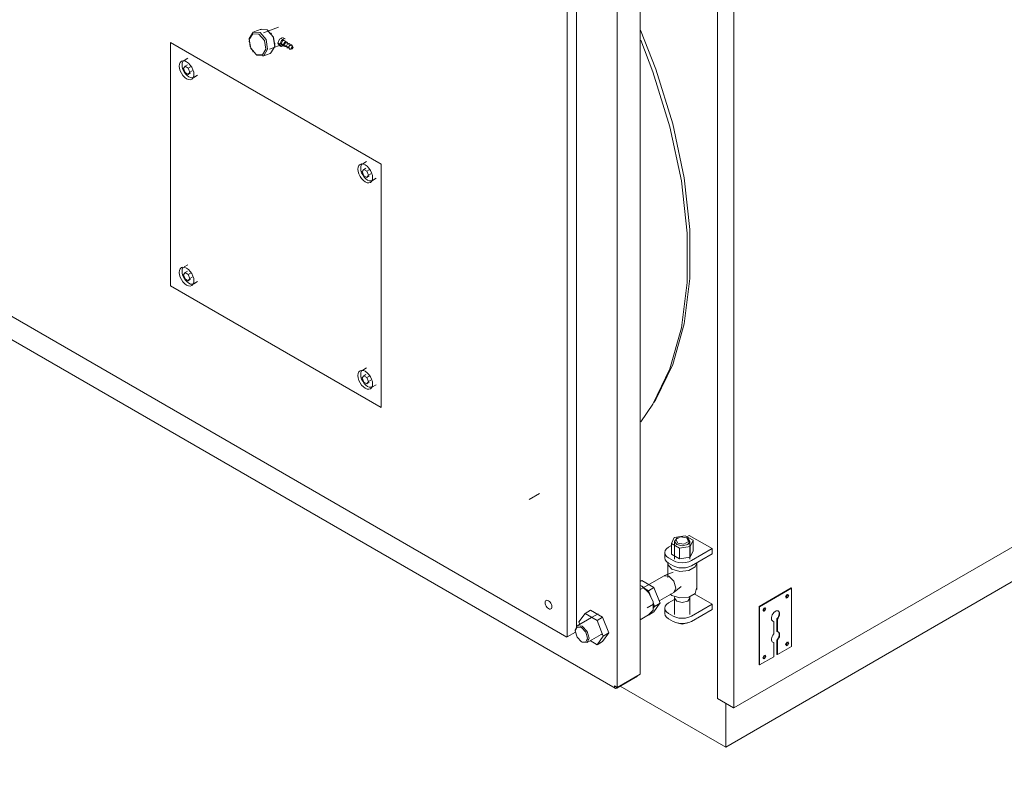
# Model space of a CAD drawing. Header units: metres. Extents: x -54598 to 1827199, y -329446 to -256744.
# Tile 256 of 256: x 202553 to 204073, y -304034 to -302870. Entities that reach past the tile are written whole.
import ezdxf

# ---------------------------------------------------------------- set-up
doc = ezdxf.new("R2010")
doc.units = ezdxf.units.M
doc.layers.add('M-EQPM', color=7, linetype='Continuous', lineweight=20)
doc.styles.add('ISO_1.0', font='isocpeur.ttf')

# ---------------------------------------------------------------- blocks, each defined once
blk = doc.blocks.new('PREXTHERM RSW 1890 - PREXTHERM RSW 1890-566327-aks33')
at = {"layer": 'M-EQPM'}
for p, q in [((25760.3, -7634.1), (25760.3, -8888.3)), ((25785.7, -8902.3), (25785.7, -7649.5)), ((25641, -8850.7), (25641, -7721.5)), ((25605.6, -7741.9), (25605.6, -8871.1)), ((25528.6, -8792.9), (25528.6, -7763.8)), ((25542.7, -7814.2), (25542.7, -8780)), ((25056, -7855.1), (25044.8, -7859.3)), ((25054.7, -7855.7), (25065.4, -7856.3)), ((25083, -7852), (25059.6, -7860.7)), ((25071.8, -7862.2), (25071.2, -7861.5)), ((25088.8, -7870.9), (25086.6, -7869.6)), ((25093, -7870.1), (25090.2, -7868.4)), ((25094.8, -7874.4), (25091.6, -7872.5)), ((24916.2, -8251.4), (24916.2, -7875.8)), ((24916.2, -7875.8), (25241.5, -8063.6)), ((25241.5, -8063.6), (24916.2, -7875.8)), ((24916.2, -7875.8), (24916.2, -8251.4)), ((25037.5, -7874), (25037.5, -7875)), ((25049.4, -7895.5), (25040.3, -7885.1)), ((25069.1, -7885.9), (25091.1, -7877.7)), ((25077.3, -7877.8), (25077.3, -7876.9)), ((25084.4, -7880.6), (25082, -7877.1)), ((25082.6, -7876.6), (25084.8, -7877.8)), ((25083.4, -7880.3), (25086.2, -7881.9)), ((25089.6, -7879.3), (25086.8, -7877.6)), ((25087.6, -7879.5), (25090.8, -7881.3)), ((25092.8, -7881.1), (25090, -7879.5)), ((25093.9, -7881.7), (25091, -7880.1)), ((25091.7, -7881.5), (25093, -7881.3)), ((25092.5, -7882.1), (25096.6, -7882.2)), ((25093.9, -7881), (25093.3, -7881.2)), ((25097.2, -7883.6), (25094.4, -7882)), ((25095.9, -7876.3), (25095.4, -7875.1)), ((25095.6, -7876.3), (25096.1, -7877.1)), ((25095.9, -7884), (25099.9, -7884.1)), ((25098.5, -7878.9), (25096.4, -7875.5)), ((25100.6, -7885.6), (25097.8, -7883.9)), ((25099.3, -7886), (25103.1, -7886)), ((25101.8, -7880.8), (25099.7, -7877.4)), ((25105, -7882.7), (25103.1, -7879.4)), ((24942.9, -7900.2), (24937, -7903.6)), ((25043, -7889.7), (25043.6, -7890.4)), ((25058.8, -7896.7), (25070, -7892.6)), ((24938.5, -7912.3), (24936.1, -7915.8)), ((24936.1, -7915.8), (24938.5, -7922.1)), ((24942.1, -7910.3), (24938.5, -7912.3)), ((24943.4, -7915.2), (24938.5, -7912.3)), ((24943.4, -7915.2), (24948, -7912.6)), ((24945.9, -7921.5), (24943.4, -7915.2)), ((24938.5, -7922.1), (24943.4, -7925)), ((24943.4, -7925), (24945.9, -7921.5)), ((24947, -7922.9), (24943.4, -7925)), ((24949.4, -7919.4), (24945.9, -7921.5)), ((24952, -7929.6), (24957.9, -7926.2)), ((25773.2, -8963), (27538.2, -7944)), ((25218.7, -8059.4), (25212.8, -8062.8)), ((25214.3, -8071.6), (25217.8, -8069.5)), ((25241.5, -8063.6), (25241.5, -8439.2)), ((25241.5, -8439.2), (25241.5, -8063.6)), ((25214.3, -8071.6), (25211.8, -8075)), ((25211.8, -8075), (25214.3, -8081.4)), ((25219.2, -8074.4), (25214.3, -8071.6)), ((25214.3, -8081.4), (25219.2, -8084.2)), ((25222.7, -8072.3), (25219.2, -8074.4)), ((25221.6, -8080.7), (25219.2, -8074.4)), ((25219.2, -8084.2), (25221.6, -8080.7)), ((25222.7, -8082.1), (25219.2, -8084.2)), ((25225.2, -8078.7), (25221.6, -8080.7)), ((25227.8, -8088.8), (25233.7, -8085.4)), ((24942.9, -8218.7), (24937, -8222.1)), ((24938.5, -8230.8), (24936.1, -8234.3)), ((24936.1, -8234.3), (24938.5, -8240.6)), ((24942.1, -8228.7), (24938.5, -8230.8)), ((24943.4, -8233.6), (24938.5, -8230.8)), ((24948, -8231), (24943.4, -8233.6)), ((24945.9, -8239.9), (24943.4, -8233.6)), ((24949.4, -8237.9), (24945.9, -8239.9)), ((25241.5, -8439.2), (24916.2, -8251.4)), ((24916.2, -8251.4), (25241.5, -8439.2)), ((24938.5, -8240.6), (24943.4, -8243.4)), ((24943.4, -8243.4), (24945.9, -8239.9)), ((24943.4, -8243.4), (24947, -8241.4)), ((24952, -8248), (24957.9, -8244.6)), ((24629.7, -8274.6), (25528, -8793.2)), ((24585.6, -8285.1), (25602.4, -8872.2)), ((25218.7, -8377.9), (25212.8, -8381.3)), ((25217.8, -8388), (25214.3, -8390)), ((25785.6, -8902.7), (26677.2, -8387.9)), ((25214.3, -8390), (25211.8, -8393.5)), ((25211.8, -8393.5), (25214.3, -8399.8)), ((25219.2, -8392.8), (25214.3, -8390)), ((25214.3, -8399.8), (25219.2, -8402.6)), ((25223.7, -8390.2), (25219.2, -8392.8)), ((25221.6, -8399.1), (25219.2, -8392.8)), ((25219.2, -8402.6), (25221.6, -8399.1)), ((25222.7, -8400.6), (25219.2, -8402.6)), ((25225.2, -8397.1), (25221.6, -8399.1)), ((25227.8, -8407.3), (25233.7, -8403.9)), ((25469.6, -8581.2), (25485.9, -8571.7)), ((25693.8, -8639.5), (25689.3, -8649.1)), ((25710.5, -8636.9), (25693.8, -8639.5)), ((25694.1, -8645.7), (25694.1, -8673)), ((25699, -8640), (25697.6, -8640.8)), ((25707.7, -8638.9), (25706.1, -8638.8)), ((25722.8, -8644), (25710.5, -8636.9)), ((25716.7, -8636.4), (25713.1, -8638.4)), ((25714.5, -8640.8), (25713.1, -8640)), ((25752, -8656.8), (25716.7, -8636.4)), ((25718, -8673), (25718, -8645.7)), ((25718.3, -8653.6), (25722.8, -8644)), ((25722.8, -8660.3), (25722.8, -8644)), ((25679, -8662.9), (25679, -8671.1)), ((25689.3, -8652.1), (25684.8, -8654.7)), ((25689.3, -8649.1), (25701.6, -8656.2)), ((25689.3, -8665.5), (25689.3, -8649.1)), ((25701.6, -8656.2), (25718.3, -8653.6)), ((25701.6, -8672.6), (25701.6, -8656.2)), ((25718.3, -8670), (25718.3, -8653.6)), ((25722.8, -8660.3), (25718.3, -8670)), ((25720.2, -8675.1), (25752, -8656.8)), ((25752, -8664.9), (25752, -8656.8)), ((25684.8, -8671.1), (25691.9, -8675.1)), ((25701.6, -8672.6), (25689.3, -8665.5)), ((25718.3, -8670), (25701.6, -8672.6)), ((25752, -8664.9), (25720.2, -8683.3)), ((25691.9, -8693.2), (25678.6, -8698.2)), ((25683.6, -8679.2), (25683.6, -8701.5)), ((25691.9, -8683.3), (25684.8, -8679.2)), ((25728.6, -8720), (25728.6, -8679.2)), ((25677.9, -8698.6), (25641, -8719.8)), ((25641, -8707.6), (25643.6, -8706.1)), ((25643.6, -8706.1), (25662.4, -8716.9)), ((25685.4, -8699.3), (25677.9, -8698.6)), ((25640.8, -8713.3), (25643.9, -8714.7)), ((25644.5, -8715.1), (25643.9, -8714.7)), ((25653.9, -8721.8), (25647.2, -8717.9)), ((25653.9, -8721.8), (25662.4, -8716.9)), ((25658.5, -8733.7), (25653.9, -8721.8)), ((25662.4, -8716.9), (25671.8, -8741.1)), ((25693.6, -8724.1), (25704.5, -8715.1)), ((25824.6, -8746.1), (25874.1, -8717.5)), ((25874.8, -8717.9), (25825.3, -8746.5)), ((25874.1, -8717.5), (25874.8, -8717.9)), ((25874.8, -8807.7), (25874.8, -8717.9)), ((25671.4, -8737), (25692.9, -8724.6)), ((25694.2, -8735.1), (25684.8, -8740.5)), ((25687.4, -8727.2), (25690.1, -8729.2)), ((25694.4, -8730.5), (25694.2, -8732.7)), ((25694.2, -8733.1), (25694.2, -8758.7)), ((25694.2, -8733.1), (25697.6, -8738)), ((25717.9, -8732.7), (25717.7, -8730.8)), ((25718, -8758.7), (25718, -8733.1)), ((25752, -8742.5), (25724.7, -8726.7)), ((25866.3, -8732.7), (25866.9, -8733.1)), ((25869.9, -8727.9), (25869.3, -8727.5)), ((25556, -8756.7), (25564.4, -8751.8)), ((25564.4, -8751.8), (25583.2, -8762.6)), ((25652.1, -8748.2), (25661.8, -8742.5)), ((25653.9, -8759.4), (25662.4, -8754.5)), ((25663.3, -8746), (25661, -8740)), ((25661.7, -8748.3), (25663.3, -8746)), ((25661.9, -8746), (25661.9, -8745.2)), ((25671.7, -8741.2), (25662.4, -8754.5)), ((25663.3, -8746), (25671.8, -8741.1)), ((25679, -8748.6), (25679, -8756.8)), ((25720.2, -8760.9), (25752, -8742.5)), ((25752, -8750.7), (25720.2, -8769)), ((25752, -8750.7), (25752, -8742.5)), ((25824.6, -8835.9), (25824.6, -8746.1)), ((25825.3, -8746.5), (25824.6, -8746.1)), ((25825.3, -8746.5), (25825.3, -8836.3)), ((25830.9, -8753.2), (25831.5, -8753.5)), ((25834.5, -8748.3), (25833.9, -8748)), ((25565.9, -8763.2), (25544.1, -8775.8)), ((25556, -8756.7), (25546.6, -8770)), ((25574.7, -8767.5), (25556, -8756.7)), ((25576.1, -8757.4), (25565.9, -8763.2)), ((25574.7, -8767.5), (25583.2, -8762.6)), ((25584.1, -8791.7), (25574.7, -8767.5)), ((25583.2, -8762.6), (25592.6, -8786.8)), ((25641, -8766.6), (25656.6, -8757.6)), ((25684.8, -8756.8), (25691.9, -8760.9)), ((25691.9, -8769), (25684.8, -8765)), ((25847.3, -8788.5), (25847.3, -8769)), ((25852.2, -8784.8), (25852.2, -8765.3)), ((25852.2, -8765.3), (25852.9, -8765.7)), ((25852.9, -8765.7), (25852.9, -8785.2)), ((25540.9, -8782.7), (25540.9, -8783.9)), ((25546.6, -8770), (25548, -8773.8)), ((25549, -8776.3), (25549.8, -8778.4)), ((25852.2, -8784.8), (25852.9, -8785.2)), ((25528, -8793.2), (25528, -8792.5)), ((25528, -8792.5), (25528.6, -8792.9)), ((25528.6, -8792.9), (25541.4, -8785.5)), ((25559.1, -8801.8), (25580.9, -8789.2)), ((25559.5, -8796.3), (25561.1, -8797.2)), ((25563.8, -8798.8), (25574.7, -8805.1)), ((25574.7, -8805.1), (25584.1, -8791.7)), ((25574.7, -8805.1), (25583.2, -8800.2)), ((25580.9, -8789.2), (25582.6, -8788.2)), ((25592.6, -8786.8), (25583.2, -8800.2)), ((25584.1, -8791.7), (25592.6, -8786.8)), ((25852.2, -8820), (25852.2, -8798)), ((25852.2, -8798), (25852.9, -8798.4)), ((25852.9, -8798.4), (25852.9, -8820.4)), ((25550.5, -8800.5), (25551.6, -8801.1)), ((25847.3, -8823.6), (25847.3, -8801.6)), ((25852.9, -8820.4), (25874.8, -8807.7)), ((25866.3, -8806.2), (25866.9, -8806.6)), ((25869.9, -8801.4), (25869.3, -8801)), ((25825.3, -8836.3), (25847.3, -8823.6)), ((25830.9, -8826.6), (25831.5, -8827)), ((25834.5, -8821.8), (25833.9, -8821.4)), ((25852.2, -8820), (25852.9, -8820.4)), ((25824.6, -8835.9), (25825.3, -8836.3)), ((25636.8, -8853.5), (25604.9, -8871.9)), ((25605.6, -8871.1), (25641, -8850.7)), ((25601.4, -8869.9), (25601.4, -8868.6)), ((25601.4, -8868.6), (25605.6, -8871.1)), ((25610.2, -8868.9), (25773.2, -8963)), ((25760.3, -8888.3), (25785.2, -8902.7)), ((25773.2, -8895.8), (25773.2, -8963))]:
    blk.add_line(p, q, dxfattribs=at)
for points in [[(25065.4, -7856.3, 0), (25074.7, -7867.2, 0), (25077.1, -7882, 0), (25071.2, -7892, 0), (25070, -7892.6, 0)], [(25066.6, -7857.6, 0), (25074.9, -7867.4, 0), (25077.1, -7880.7, 0)], [(25641.8, -7856.7, 0), (25665.3, -7917.1, 0), (25691.4, -8001.5, 0), (25709.1, -8084.5, 0), (25718, -8164.5, 0), (25718, -8240.2, 0), (25709.1, -8309.9, 0), (25691.4, -8372.5, 0), (25665.3, -8426.8, 0), (25662.4, -8431.5, 0)], [(25039.1, -7882.3, 0), (25037.7, -7869.8, 0), (25043.6, -7859.9, 0), (25054.3, -7860.5, 0)], [(25048.2, -7894.3, 0), (25039.9, -7884.5, 0), (25037.7, -7871.2, 0), (25043, -7862.2, 0), (25052.6, -7862.8, 0)], [(25052.6, -7862.8, 0), (25061, -7872.6, 0), (25063.2, -7885.9, 0), (25057.9, -7894.9, 0), (25048.2, -7894.3, 0)], [(25054.3, -7860.5, 0), (25063.6, -7871.4, 0), (25066, -7886.2, 0), (25060.1, -7896.2, 0), (25049.4, -7895.5, 0)], [(25082, -7877.1, 0), (25084.4, -7870.9, 0), (25089.2, -7868.1, 0)], [(25084.8, -7878.8, 0), (25087.2, -7872.6, 0), (25092, -7869.8, 0)], [(25086.8, -7877.6, 0), (25089.6, -7872.7, 0), (25091.6, -7872.5, 0)], [(25641.9, -7872, 0), (25660.8, -7921.1, 0), (25687, -8006, 0), (25704.8, -8089.5, 0), (25713.8, -8170, 0), (25713.8, -8246.1, 0), (25704.8, -8316.3, 0), (25687, -8379.2, 0), (25660.8, -8433.9, 0), (25641.9, -8461.2, 0)], [(25091.2, -7880.3, 0), (25087.2, -7882.2, 0), (25084.8, -7878.8, 0)], [(25090, -7879.5, 0), (25092.8, -7874.6, 0), (25094.8, -7874.4, 0)], [(25091, -7880.1, 0), (25093.9, -7875.2, 0), (25096.4, -7875.5, 0)], [(25094.4, -7882, 0), (25097.2, -7877.1, 0), (25099.7, -7877.4, 0)], [(25097.8, -7883.9, 0), (25100.6, -7879, 0), (25103.1, -7879.4, 0)], [(25102.3, -7885, 0), (25103.8, -7882.5, 0), (25105.2, -7883.3, 0)], [(25105.2, -7883.3, 0), (25103.8, -7885.8, 0), (25102.3, -7885, 0)], [(24929.7, -7912.1, 0), (24930, -7909, 0), (24931.2, -7906.5, 0), (24933, -7904.8, 0), (24935.3, -7904.1, 0), (24938, -7904.3, 0), (24941, -7905.6, 0), (24943.9, -7907.7, 0), (24946.6, -7910.6, 0), (24949, -7914, 0), (24950.8, -7917.8, 0), (24951.9, -7921.6, 0), (24952.3, -7925.2, 0)], [(24952.3, -7925.2, 0), (24951.9, -7928.3, 0), (24950.8, -7930.8, 0), (24949, -7932.5, 0), (24946.6, -7933.2, 0), (24943.9, -7933, 0), (24941, -7931.7, 0), (24938, -7929.6, 0), (24935.3, -7926.7, 0), (24933, -7923.3, 0), (24931.2, -7919.5, 0), (24930, -7915.7, 0), (24929.7, -7912.1, 0)], [(24935.3, -7905.2, 0), (24934.3, -7907.5, 0), (24933.9, -7910.5, 0)], [(24933.9, -7910.5, 0), (24934.3, -7913.9, 0), (24935.3, -7917.4, 0), (24937, -7920.9, 0), (24939.2, -7924.2, 0), (24941.8, -7926.9, 0), (24944.5, -7928.9, 0), (24947.2, -7930, 0), (24949.8, -7930.3, 0), (24951.3, -7930, 0)], [(25205.4, -8071.3, 0), (25205.8, -8068.2, 0), (25206.9, -8065.7, 0), (25208.7, -8064, 0), (25211.1, -8063.3, 0), (25213.8, -8063.6, 0), (25216.7, -8064.8, 0), (25219.7, -8066.9, 0), (25222.4, -8069.8, 0), (25224.7, -8073.3, 0), (25226.5, -8077, 0), (25227.7, -8080.8, 0), (25228.1, -8084.4, 0)], [(25212.2, -8063.2, 0), (25211.1, -8064.4, 0), (25210, -8066.7, 0), (25209.7, -8069.7, 0)], [(25209.7, -8069.7, 0), (25210, -8073.1, 0), (25211.1, -8076.7, 0), (25212.8, -8080.2, 0), (25215, -8083.4, 0), (25217.5, -8086.1, 0), (25220.3, -8088.1, 0), (25223, -8089.2, 0), (25225.6, -8089.5, 0), (25227.2, -8089.1, 0)], [(25228.1, -8084.4, 0), (25227.7, -8087.6, 0), (25226.5, -8090.1, 0), (25224.7, -8091.7, 0), (25222.4, -8092.5, 0), (25219.7, -8092.2, 0), (25216.7, -8090.9, 0), (25213.8, -8088.8, 0), (25211.1, -8085.9, 0), (25208.7, -8082.5, 0), (25206.9, -8078.7, 0), (25205.8, -8074.9, 0), (25205.4, -8071.3, 0)], [(24929.7, -8230.6, 0), (24930, -8227.4, 0), (24931.2, -8224.9, 0), (24933, -8223.2, 0), (24935.3, -8222.5, 0), (24938, -8222.8, 0), (24941, -8224, 0), (24943.9, -8226.2, 0), (24946.6, -8229, 0), (24949, -8232.5, 0), (24950.8, -8236.2, 0), (24951.9, -8240, 0), (24952.3, -8243.6, 0)], [(24952.3, -8243.6, 0), (24951.9, -8246.8, 0), (24950.8, -8249.3, 0), (24949, -8250.9, 0), (24946.6, -8251.7, 0), (24943.9, -8251.4, 0), (24941, -8250.2, 0), (24938, -8248, 0), (24935.3, -8245.1, 0), (24933, -8241.7, 0), (24931.2, -8238, 0), (24930, -8234.2, 0), (24929.7, -8230.6, 0)], [(24935.3, -8223.6, 0), (24934.3, -8226, 0), (24933.9, -8228.9, 0)], [(24933.9, -8228.9, 0), (24934.3, -8232.3, 0), (24935.3, -8235.9, 0), (24937, -8239.4, 0), (24939.2, -8242.6, 0), (24941.8, -8245.3, 0), (24944.5, -8247.3, 0), (24947.2, -8248.5, 0), (24949.8, -8248.7, 0), (24951.3, -8248.4, 0)], [(25205.4, -8389.8, 0), (25205.8, -8386.6, 0), (25206.9, -8384.1, 0), (25208.7, -8382.4, 0), (25211.1, -8381.7, 0), (25213.8, -8382, 0), (25216.7, -8383.2, 0), (25219.7, -8385.4, 0), (25222.4, -8388.3, 0), (25224.7, -8391.7, 0), (25226.5, -8395.4, 0), (25227.7, -8399.2, 0), (25228.1, -8402.8, 0)], [(25228.1, -8402.8, 0), (25227.7, -8406, 0), (25226.5, -8408.5, 0), (25224.7, -8410.2, 0), (25222.4, -8410.9, 0), (25219.7, -8410.6, 0), (25216.7, -8409.4, 0), (25213.8, -8407.2, 0), (25211.1, -8404.4, 0), (25208.7, -8400.9, 0), (25206.9, -8397.2, 0), (25205.8, -8393.4, 0), (25205.4, -8389.8, 0)], [(25211.1, -8382.8, 0), (25210, -8385.2, 0), (25209.7, -8388.1, 0)], [(25209.7, -8388.1, 0), (25210, -8391.5, 0), (25211.1, -8395.1, 0), (25212.8, -8398.6, 0), (25215, -8401.8, 0), (25217.5, -8404.5, 0), (25220.3, -8406.5, 0), (25223, -8407.7, 0), (25225.6, -8407.9, 0), (25227, -8407.6, 0)], [(25697.6, -8640.8, 0), (25694.1, -8645.7, 0), (25697.6, -8650.6, 0)], [(25713.1, -8640, 0), (25703.5, -8638.5, 0), (25696.4, -8642.6, 0), (25699, -8648.2, 0)], [(25697.6, -8650.6, 0), (25706.1, -8652.6, 0), (25714.5, -8650.6, 0), (25718, -8645.7, 0), (25714.5, -8640.8, 0)], [(25699, -8648.2, 0), (25708.6, -8649.7, 0), (25715.7, -8645.6, 0), (25713.1, -8640, 0)], [(25684.8, -8654.7, 0), (25681.7, -8657.1, 0), (25679.7, -8659.9, 0), (25679, -8662.9, 0), (25679.7, -8665.9, 0), (25681.7, -8668.7, 0), (25684.8, -8671.1, 0)], [(25684.8, -8679.2, 0), (25681.7, -8676.8, 0), (25679.7, -8674, 0), (25679, -8671.1, 0)], [(25691.9, -8675.1, 0), (25696.1, -8677, 0), (25700.9, -8678.1, 0), (25706.1, -8678.5, 0), (25711.2, -8678.1, 0), (25716.1, -8677, 0), (25720.2, -8675.1, 0)], [(25683.6, -8679.2, 0), (25683.8, -8681.3, 0), (25690.1, -8688.4, 0)], [(25690.1, -8688.4, 0), (25702.5, -8692.1, 0), (25716.3, -8690.8, 0), (25726.1, -8685.1, 0), (25728.6, -8679.2, 0)], [(25720.2, -8683.3, 0), (25716.1, -8685.1, 0), (25711.2, -8686.3, 0), (25706.1, -8686.7, 0), (25700.9, -8686.3, 0), (25696.1, -8685.1, 0), (25691.9, -8683.3, 0)], [(25692.9, -8724.6, 0), (25696, -8717.7, 0), (25692.9, -8707.2, 0), (25685.4, -8699.3, 0)], [(25643.9, -8714.7, 0), (25654.5, -8724.8, 0), (25661, -8739, 0), (25661, -8751.9, 0), (25654.5, -8758.5, 0)], [(25644.5, -8715.1, 0), (25654.7, -8724.8, 0), (25661, -8738.5, 0), (25661, -8750.9, 0)], [(25690.1, -8729.2, 0), (25702.5, -8732.9, 0), (25716.3, -8731.6, 0), (25726.1, -8725.9, 0), (25728.3, -8718, 0)], [(25494.3, -8740.3, 0), (25494.5, -8738.8, 0), (25495, -8737.6, 0), (25495.8, -8736.8, 0), (25496.9, -8736.5, 0), (25498.2, -8736.6, 0), (25499.6, -8737.2, 0), (25501, -8738.2, 0), (25502.2, -8739.5, 0), (25503.3, -8741.2, 0), (25504.2, -8742.9, 0), (25504.7, -8744.7, 0), (25504.9, -8746.4, 0)], [(25697.6, -8738, 0), (25706.1, -8740, 0), (25714.5, -8738, 0), (25718, -8733.1, 0)], [(25867.8, -8732.6, 0), (25865.6, -8731.4, 0), (25867.8, -8727.7, 0)], [(25868.4, -8732.9, 0), (25866.3, -8731.7, 0), (25868.4, -8728, 0)], [(25867.8, -8727.7, 0), (25869.9, -8728.9, 0), (25867.8, -8732.6, 0)], [(25868.4, -8728, 0), (25870.5, -8729.3, 0), (25868.4, -8732.9, 0)], [(25504.9, -8746.4, 0), (25504.7, -8747.9, 0), (25504.2, -8749, 0), (25503.3, -8749.8, 0), (25502.2, -8750.2, 0), (25501, -8750, 0), (25499.6, -8749.4, 0), (25498.2, -8748.4, 0), (25496.9, -8747.1, 0), (25495.8, -8745.5, 0), (25495, -8743.7, 0), (25494.5, -8741.9, 0), (25494.3, -8740.3, 0)], [(25684.8, -8740.5, 0), (25681.7, -8742.9, 0), (25679.7, -8745.6, 0), (25679, -8748.6, 0), (25679.7, -8751.6, 0), (25681.7, -8754.4, 0), (25684.8, -8756.8, 0)], [(25832.4, -8753, 0), (25830.3, -8751.8, 0), (25832.4, -8748.1, 0)], [(25833, -8753.4, 0), (25830.9, -8752.1, 0), (25833, -8748.5, 0)], [(25832.4, -8748.1, 0), (25834.5, -8749.3, 0), (25832.4, -8753, 0)], [(25833, -8748.5, 0), (25835.1, -8749.7, 0), (25833, -8753.4, 0)], [(25847.3, -8769, 0), (25845.9, -8768.7, 0), (25844.8, -8767.9, 0), (25844.1, -8766.7, 0), (25843.8, -8765.1, 0), (25843.8, -8763.2, 0), (25844.3, -8761.1, 0), (25845.1, -8759, 0), (25846.3, -8757, 0), (25847.7, -8755.3, 0), (25849.3, -8753.9, 0), (25850.9, -8753, 0), (25852.5, -8752.6, 0), (25853.9, -8752.7, 0), (25855.1, -8753.3, 0), (25855.9, -8754.4, 0), (25856.4, -8755.9, 0), (25856.4, -8757.8, 0), (25856.1, -8759.8, 0), (25855.3, -8761.9, 0), (25854.3, -8763.9, 0), (25852.9, -8765.7, 0)], [(25852.2, -8765.3, 0), (25853.6, -8763.5, 0), (25854.6, -8761.5, 0), (25855.4, -8759.4, 0), (25855.7, -8757.3, 0), (25855.7, -8755.5, 0), (25855.2, -8754, 0), (25854.3, -8752.9, 0)], [(25684.8, -8765, 0), (25681.7, -8762.6, 0), (25679.7, -8759.8, 0), (25679, -8756.8, 0)], [(25691.9, -8760.9, 0), (25696.1, -8762.7, 0), (25700.9, -8763.9, 0), (25706.1, -8764.3, 0), (25711.2, -8763.9, 0), (25716.1, -8762.7, 0), (25720.2, -8760.9, 0)], [(25720.2, -8769, 0), (25716.1, -8770.9, 0), (25711.2, -8772, 0), (25706.1, -8772.4, 0), (25700.9, -8772, 0), (25696.1, -8770.9, 0), (25691.9, -8769, 0)], [(25540.9, -8782.7, 0), (25544.1, -8775.8, 0), (25551.6, -8776.6, 0)], [(25550.5, -8800.5, 0), (25543.7, -8793.3, 0), (25540.9, -8783.9, 0), (25543.7, -8777.8, 0), (25550.5, -8778.4, 0)], [(25550.5, -8778.4, 0), (25557.2, -8785.6, 0), (25560, -8795, 0), (25557.2, -8801.1, 0), (25550.5, -8800.5, 0)], [(25551.6, -8776.6, 0), (25559.1, -8784.5, 0), (25562.2, -8795, 0), (25559.1, -8801.8, 0), (25551.6, -8801.1, 0)], [(25697.6, -8771.4, 0), (25706.1, -8773.5, 0), (25714.5, -8771.4, 0)], [(25847.3, -8801.6, 0), (25846, -8801.4, 0), (25844.9, -8800.7, 0), (25844.2, -8799.5, 0), (25843.8, -8798, 0), (25843.8, -8796.2, 0), (25844.2, -8794.2, 0), (25844.9, -8792.2, 0), (25846, -8790.2, 0), (25847.3, -8788.5, 0)], [(25852.2, -8798, 0), (25853.5, -8796.2, 0), (25854.6, -8794.3, 0), (25855.3, -8792.2, 0), (25855.7, -8790.3, 0), (25855.7, -8788.5, 0), (25855.3, -8786.9, 0), (25854.6, -8785.8, 0)], [(25852.9, -8785.2, 0), (25854.2, -8785.4, 0), (25855.3, -8786.2, 0), (25856, -8787.3, 0), (25856.4, -8788.9, 0), (25856.4, -8790.7, 0), (25856, -8792.7, 0), (25855.3, -8794.7, 0), (25854.2, -8796.6, 0), (25852.9, -8798.4, 0)], [(25867.8, -8806.1, 0), (25865.6, -8804.9, 0), (25867.8, -8801.2, 0)], [(25868.4, -8806.4, 0), (25866.3, -8805.2, 0), (25868.4, -8801.5, 0)], [(25867.8, -8801.2, 0), (25869.9, -8802.4, 0), (25867.8, -8806.1, 0)], [(25868.4, -8801.5, 0), (25870.5, -8802.8, 0), (25868.4, -8806.4, 0)], [(25832.4, -8826.5, 0), (25830.3, -8825.3, 0), (25832.4, -8821.6, 0)], [(25833, -8826.8, 0), (25830.9, -8825.6, 0), (25833, -8821.9, 0)], [(25832.4, -8821.6, 0), (25834.5, -8822.8, 0), (25832.4, -8826.5, 0)], [(25833, -8821.9, 0), (25835.1, -8823.2, 0), (25833, -8826.8, 0)], [(25604.9, -8871.9, 0), (25604, -8872.3, 0), (25603.2, -8872.4, 0), (25602.4, -8872.2, 0), (25601.9, -8871.6, 0), (25601.5, -8870.9, 0), (25601.4, -8869.9, 0)], [(25785.2, -8902.7, 0), (25785.3, -8902.7, 0), (25785.5, -8902.7, 0), (25785.6, -8902.7, 0), (25785.7, -8902.6, 0), (25785.7, -8902.5, 0), (25785.7, -8902.3, 0)]]:
    blk.add_polyline3d(points, dxfattribs=at)
blk = doc.blocks.new('asfdf')
at = {"layer": 'M-EQPM'}
blk.add_blockref('PREXTHERM RSW 1890 - PREXTHERM RSW 1890-566327-aks33', (412918.4, 91005.1), dxfattribs=at)

msp = doc.modelspace()

# ---------------------------------------------------------------- block references
at = {"color": 5, "lineweight": 30}
msp.add_blockref('asfdf', (-235048.8, -386034.1), dxfattribs=at)

# ---------------------------------------------------------------- texts
at = {"insert": (-31447.3, -294346.1), "char_height": 296.352, "width": 15926.819, "attachment_point": 1, "style": 'ISO_1.0'}
msp.add_mtext('\\pi6266.79412;ОБЩИЕ УКАЗАНИЯ.\\P\\pi7963.40932;\\P\\pi0; Данный   рабочий  проект выполнен согласно   задания   на  проектирование.\\PКотельная блочная  {\\C7;1100Гн} предназначена для снабжения теплом .\\P Расчетная температура наружного воздуха tнар.= -14°С.\\P Котельная блочная транспортабельная автоматизированная  {\\C7;1100Гн} производительностью 1.200 МВт смонтирована на прочной раме и поставляется в 100% заводской готовности.\\P Теплоснабжение осуществляется по открытой схеме по температурному графику 90-70°С (2-х трубная система).\\P Котельная комплектуется 2 водогрейными  автоматизированными  котлами  {\\fISOCPEUR|b0|i0|c238|p34;1} котел {\\C0;КВа-0,58\\C7;Гн}.  Котел  оборудован газовыми  горелками.\\PРасход газа на {\\fISOCPEUR|b0|i0|c238|p34;1} котел  {\\C0;КВа-0,46\\C7;Гн}.        -56.8 м3/ч.\\P Внутри блочной котельной располагаются водоподготовительная система, сетевые циркуляционные насосы,  а также электрооборудование, КИП и А (щиты управления, входные распределительные устройства, пульты управления и другое вспомогательное оборудование.\\P Дымовые трубы  поставляются  заводом-изготовителем.\\P Котельная  II  степени  огнестойкости.', dxfattribs=at)

doc.saveas('drawing.dxf')
